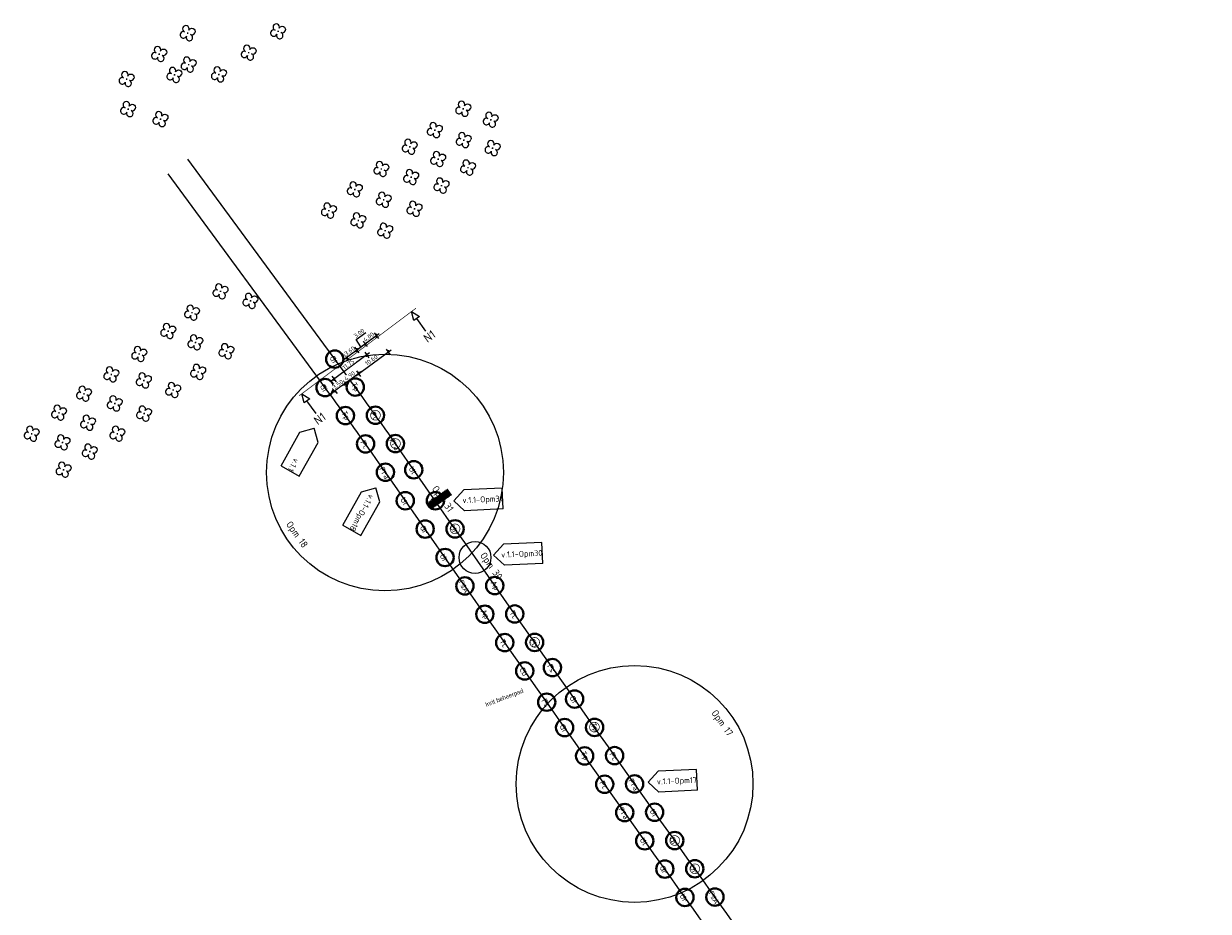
# Model space of a CAD drawing. Header units: metres. Extents: x 150805 to 161014, y 478675 to 486369.
# Tile 5 of 35: x 150805 to 151147, y 483944 to 484200. Entities that reach past the tile are written whole.
import ezdxf
from ezdxf.enums import TextEntityAlignment as Align

# ---------------------------------------------------------------- set-up
doc = ezdxf.new("R2010")
doc.units = ezdxf.units.M
doc.linetypes.add('AM-AS', pattern=[16, 10, -2, 2, -2])
doc.layers.get('0').update_dxf_attribs({"lineweight": 25})
doc.layers.get('Defpoints').update_dxf_attribs({"lineweight": 25, "true_color": 0xff7fff})
doc.layers.add('Bomen_GP_PV', color=7, linetype='Continuous')
doc.layers.add('N-WE-GR-BOOM-S', color=7, linetype='Continuous', lineweight=40, true_color=0x009900)
for name, color, linetype, lineweight in [('N-WE-GR-BOOM-T18', 10, 'Continuous', 18), ('N-WE-VH-VERHARDING_TEGEL-A', 252, 'Continuous', 18), ('X-XX-AL-M', 7, 'Continuous', 18), ('X-XX-AL-VERWIJZING-S', 7, 'Continuous', 25)]:
    doc.layers.add(name, color=color, linetype=linetype, lineweight=lineweight)
doc.styles.add('NLCS-ISO', font='NLCS-ISO.ttf')
doc.styles.add('NLCS-ISO-M500-T18', font='NLCS-ISO.ttf')
doc.styles.add('NLCS-ISO-M500-T25', font='NLCS-ISO.ttf')
doc.styles.add('Style-INTL_ISO', font='INTL_ISO.shx')
doc.dimstyles.new('NLCS-M500-T25-SCHRAP-X_L2_H1', dxfattribs={"dimscale": 0.5, "dimtxt": 2.5, "dimasz": 1.4, "dimexe": 2, "dimexo": 2, "dimgap": 0.7, "dimtad": 1, "dimzin": 0, "dimdsep": 46, "dimtxsty": 'NLCS-ISO-M500-T25', "dimblk": 'OBLIQUE', "dimcen": 0, "dimdle": 2, "dimclrd": 256, "dimclre": 256, "dimclrt": 256, "dimadec": 1, "dimazin": 0, "dimtfac": 1, "dimtofl": 0, "dimtmove": 1, "dimatfit": 0, "dimldrblk": 'OBLIQUE', "dimfxl": 2, "dimfxlon": 1, "dimtfill": 1, "dimtfillclr": 254, "dimtolj": 1, "dimtzin": 0, "dimlwd": 18, "dimlwe": 18, "dimarcsym": 0})

# ---------------------------------------------------------------- blocks, each defined once
blk = doc.blocks.new('*U155')
blk.add_circle((0, 0), 5)
at = {"color": 0}
blk.add_circle((0, 0), 0.15, dxfattribs=at)
at = {"layer": 'Defpoints'}
blk.add_line((-2.01, 0), (2.01, 0), dxfattribs=at)
at = {"layer": 'N-WE-GR-BOOM-T18', "insert": (0, -2.3), "char_height": 3.2, "attachment_point": 8, "style": 'NLCS-ISO-M500-T18'}
blk.add_mtext_dynamic_manual_height_columns('Gt', width=4.7343, gutter_width=9, heights=[0], dxfattribs=at)
blk = doc.blocks.new('*U156')
blk.add_circle((0, 0), 5)
at = {"color": 0}
blk.add_circle((0, 0), 0.15, dxfattribs=at)
at = {"layer": 'Defpoints'}
blk.add_line((-2.01, 0), (2.01, 0), dxfattribs=at)
at = {"layer": 'N-WE-GR-BOOM-T18', "insert": (0, -2.3), "char_height": 3.2, "attachment_point": 8, "style": 'NLCS-ISO-M500-T18'}
blk.add_mtext_dynamic_manual_height_columns('Tp', width=4.7343, gutter_width=9, heights=[0], dxfattribs=at)
blk = doc.blocks.new('*U161')
blk.add_circle((0, 0), 5)
at = {"color": 0}
blk.add_circle((0, 0), 0.15, dxfattribs=at)
at = {"layer": 'Defpoints'}
blk.add_line((-2.01, 0), (2.01, 0), dxfattribs=at)
at = {"layer": 'N-WE-GR-BOOM-T18', "insert": (0, -2.3), "char_height": 3.2, "attachment_point": 8, "style": 'NLCS-ISO-M500-T18'}
blk.add_mtext_dynamic_manual_height_columns('Pc', width=4.7343, gutter_width=9, heights=[0], dxfattribs=at)
blk = doc.blocks.new('*U158')
blk.add_circle((0, 0), 5)
at = {"color": 0}
blk.add_circle((0, 0), 0.15, dxfattribs=at)
at = {"layer": 'Defpoints'}
blk.add_line((-2.01, 0), (2.01, 0), dxfattribs=at)
at = {"layer": 'N-WE-GR-BOOM-T18', "insert": (0, -2.3), "char_height": 3.2, "attachment_point": 8, "style": 'NLCS-ISO-M500-T18'}
blk.add_mtext_dynamic_manual_height_columns('Pra', width=4.7343, gutter_width=9, heights=[0], dxfattribs=at)
blk = doc.blocks.new('*U159')
blk.add_circle((0, 0), 5)
at = {"color": 0}
blk.add_circle((0, 0), 0.15, dxfattribs=at)
at = {"layer": 'Defpoints'}
blk.add_line((-2.01, 0), (2.01, 0), dxfattribs=at)
at = {"layer": 'N-WE-GR-BOOM-T18', "insert": (0, -2.3), "char_height": 3.2, "attachment_point": 8, "style": 'NLCS-ISO-M500-T18'}
blk.add_mtext_dynamic_manual_height_columns('Ul', width=4.7343, gutter_width=9, heights=[0], dxfattribs=at)
blk = doc.blocks.new('*U160')
blk.add_circle((0, 0), 5)
at = {"color": 0}
blk.add_circle((0, 0), 0.15, dxfattribs=at)
at = {"layer": 'Defpoints'}
blk.add_line((-2.01, 0), (2.01, 0), dxfattribs=at)
at = {"layer": 'N-WE-GR-BOOM-T18', "insert": (0, -2.3), "char_height": 3.2, "attachment_point": 8, "style": 'NLCS-ISO-M500-T18'}
blk.add_mtext_dynamic_manual_height_columns('Qr', width=4.7343, gutter_width=9, heights=[0], dxfattribs=at)
blk = doc.blocks.new('*U162')
blk.add_circle((0, 0), 5)
at = {"color": 0}
blk.add_circle((0, 0), 0.15, dxfattribs=at)
at = {"layer": 'Defpoints'}
blk.add_line((-2.01, 0), (2.01, 0), dxfattribs=at)
at = {"layer": 'N-WE-GR-BOOM-T18', "insert": (0, -2.3), "char_height": 3.2, "attachment_point": 8, "style": 'NLCS-ISO-M500-T18'}
blk.add_mtext_dynamic_manual_height_columns('Ur', width=4.7343, gutter_width=9, heights=[0], dxfattribs=at)
blk = doc.blocks.new('*U163')
blk.add_circle((0, 0), 5)
at = {"color": 0}
blk.add_circle((0, 0), 0.15, dxfattribs=at)
at = {"layer": 'Defpoints'}
blk.add_line((-2.01, 0), (2.01, 0), dxfattribs=at)
at = {"layer": 'N-WE-GR-BOOM-T18', "insert": (0, -2.3), "char_height": 3.2, "attachment_point": 8, "style": 'NLCS-ISO-M500-T18'}
blk.add_mtext_dynamic_manual_height_columns('FsA', width=4.7343, gutter_width=9, heights=[0], dxfattribs=at)
blk = doc.blocks.new('*U150')
blk.add_circle((0, 0), 5)
at = {"color": 0}
blk.add_circle((0, 0), 0.15, dxfattribs=at)
at = {"layer": 'Defpoints'}
blk.add_line((-2.01, 0), (2.01, 0), dxfattribs=at)
at = {"layer": 'N-WE-GR-BOOM-T18', "insert": (0, -2.3), "char_height": 3.2, "attachment_point": 8, "style": 'NLCS-ISO-M500-T18'}
blk.add_mtext_dynamic_manual_height_columns('Ap', width=4.7343, gutter_width=9, heights=[0], dxfattribs=at)
blk = doc.blocks.new('*U164')
blk.add_circle((0, 0), 5)
at = {"color": 0}
blk.add_circle((0, 0), 0.15, dxfattribs=at)
at = {"layer": 'Defpoints'}
blk.add_line((-2.01, 0), (2.01, 0), dxfattribs=at)
at = {"layer": 'N-WE-GR-BOOM-T18', "insert": (0, -2.3), "char_height": 3.2, "attachment_point": 8, "style": 'NLCS-ISO-M500-T18'}
blk.add_mtext_dynamic_manual_height_columns('Tc', width=4.7343, gutter_width=9, heights=[0], dxfattribs=at)
blk = doc.blocks.new('*U165')
blk.add_circle((0, 0), 5)
at = {"color": 0}
blk.add_circle((0, 0), 0.15, dxfattribs=at)
at = {"layer": 'Defpoints'}
blk.add_line((-2.01, 0), (2.01, 0), dxfattribs=at)
at = {"layer": 'N-WE-GR-BOOM-T18', "insert": (0, -2.3), "char_height": 3.2, "attachment_point": 8, "style": 'NLCS-ISO-M500-T18'}
blk.add_mtext_dynamic_manual_height_columns('Cb', width=4.7343, gutter_width=9, heights=[0], dxfattribs=at)
blk = doc.blocks.new('*U166')
blk.add_circle((0, 0), 5)
at = {"color": 0}
blk.add_circle((0, 0), 0.15, dxfattribs=at)
at = {"layer": 'Defpoints'}
blk.add_line((-2.01, 0), (2.01, 0), dxfattribs=at)
at = {"layer": 'N-WE-GR-BOOM-T18', "insert": (0, -2.3), "char_height": 3.2, "attachment_point": 8, "style": 'NLCS-ISO-M500-T18'}
blk.add_mtext_dynamic_manual_height_columns('Fs', width=4.7343, gutter_width=9, heights=[0], dxfattribs=at)
blk = doc.blocks.new('*U211')
at = {"color": 177, "true_color": 0x293189, "const_width": 0.4, "flags": 128}
blk.add_lwpolyline([(2.8, 0, -1), (-2.8, 0, -1)], format="xyb", close=True, dxfattribs=at)
at = {"color": 0}
blk.add_circle((0, 0), 0.15, dxfattribs=at)
at = {"layer": 'Defpoints'}
blk.add_line((-2.01, 0), (2.01, 0), dxfattribs=at)
blk = doc.blocks.new('SGR-BOOM_GBKN')
for p, q in [((-0.033, 0), (0.033, 0)), ((0, 0.033), (0, -0.033))]:
    blk.add_line(p, q)
for centre, start, end in [((-0.246, -0.1), 67.12443, 157.12443), ((-0.1, 0.246), 157.12443, 247.12443), ((-0.1, 0.246), 337.12443, 157.12443), ((0.246, 0.1), 247.12443, 337.12443), ((-0.246, -0.1), 157.12443, 337.12443), ((0.1, -0.246), 157.12443, 337.12443), ((0.1, -0.246), 337.12443, 67.12443)]:
    blk.add_arc(centre, 0.188, start, end)
at = {"extrusion": (0, 0, -1)}
blk.add_arc((-0.246, 0.1), 0.188, 22.87557, 202.87557, dxfattribs=at)
blk = doc.blocks.new('SAL-VERWIJZING_DOORSNEDE_BOVEN-SO')
for p, q in [((-2, 9), (0, 14)), ((0, 14), (2, 9)), ((2, 9), (-2, 9)), ((0, 0), (0, 9))]:
    blk.add_line(p, q)
at = {"lineweight": 50, "style": 'NLCS-ISO'}
blk.add_attdef('...', text='', height=5, dxfattribs=at).set_placement((-0.05, -1.19), align=Align.TOP_CENTER)
blk = doc.blocks.new('_Oblique')
at = {"color": 0, "linetype": 'ByBlock', "lineweight": -2}
blk.add_line((-0.5, -0.5), (0.5, 0.5), dxfattribs=at)
blk = doc.blocks.new('*D291')
at = {"layer": 'Defpoints', "color": 0, "transparency": 16777216}
for p in [(150896.84, 484111.26), (150893.93, 484109.14)]:
    blk.add_point(p, dxfattribs=at)
at = {"layer": 'X-XX-AL-M', "linetype": 'Continuous', "lineweight": 18, "transparency": 16777216}
for p, q in [((150897.4, 484102.7), (150901.92, 484106)), ((150900.52, 484106.22), (150901.7, 484104.61)), ((150897.62, 484104.1), (150898.8, 484102.48))]:
    blk.add_line(p, q, dxfattribs=at)
at = {"layer": 'X-XX-AL-M', "lineweight": 18, "transparency": 16777216, "xscale": 0.7, "yscale": 0.7, "zscale": 0.7}
for p, rotation in [((150901.11, 484105.41), 36.14440083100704), ((150898.21, 484103.29), 216.1444008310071)]:
    blk.add_blockref('_Oblique', p, dxfattribs=dict(at, rotation=rotation))
at = {"layer": 'X-XX-AL-M', "transparency": 16777216, "insert": (150899.09, 484105.14), "char_height": 1.25, "attachment_point": 5, "rotation": 36.1444, "style": 'NLCS-ISO-M500-T25', "bg_fill": 3, "box_fill_scale": 1.1, "bg_fill_color": 256, "bg_fill_true_color": 13158600, "bg_fill_transparency": 0}
blk.add_mtext('\\A1;3.60', dxfattribs=at)
at = {"layer": 'Defpoints', "color": 0, "transparency": 16777216}
blk.add_point((150901.11, 484105.41), dxfattribs=at)
blk = doc.blocks.new('*D292')
at = {"layer": 'Defpoints', "color": 0, "transparency": 16777216}
for p in [(150894.54, 484119.49), (150896.84, 484111.26)]:
    blk.add_point(p, dxfattribs=at)
at = {"layer": 'X-XX-AL-M', "linetype": 'Continuous', "lineweight": 18, "transparency": 16777216}
for p, q in [((150900.31, 484104.82), (150904.34, 484107.77)), ((150900.98, 484108.42), (150903.76, 484110.46)), ((150902.33, 484106.3), (150900.98, 484108.42)), ((150902.95, 484107.99), (150904.13, 484106.38)), ((150900.52, 484106.22), (150901.7, 484104.61))]:
    blk.add_line(p, q, dxfattribs=at)
at = {"layer": 'X-XX-AL-M', "lineweight": 18, "transparency": 16777216, "xscale": 0.7, "yscale": 0.7, "zscale": 0.7, "rotation": 216.1444008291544}
blk.add_blockref('_Oblique', (150901.11, 484105.41), dxfattribs=at)
at = {"layer": 'X-XX-AL-M', "transparency": 16777216, "insert": (150901.8, 484110.23), "char_height": 1.25, "attachment_point": 5, "rotation": 36.1444, "style": 'NLCS-ISO-M500-T25', "bg_fill": 3, "box_fill_scale": 1.1, "bg_fill_color": 256, "bg_fill_true_color": 13158600, "bg_fill_transparency": 0}
blk.add_mtext('\\A1;3.00', dxfattribs=at)
at = {"layer": 'Defpoints', "color": 0, "transparency": 16777216}
blk.add_point((150903.54, 484107.18), dxfattribs=at)
at = {"layer": 'X-XX-AL-M', "lineweight": 18, "transparency": 16777216, "xscale": 0.7, "yscale": 0.7, "zscale": 0.7, "rotation": 36.14440082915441}
blk.add_blockref('_Oblique', (150903.54, 484107.18), dxfattribs=at)
blk = doc.blocks.new('*D293')
at = {"layer": 'Defpoints', "color": 0, "transparency": 16777216}
for p in [(150897.77, 484121.85), (150894.54, 484119.49)]:
    blk.add_point(p, dxfattribs=at)
at = {"layer": 'X-XX-AL-M', "linetype": 'Continuous', "lineweight": 18, "transparency": 16777216}
for p, q in [((150902.73, 484106.59), (150907.57, 484110.13)), ((150902.95, 484107.99), (150904.13, 484106.38)), ((150906.18, 484110.35), (150907.36, 484108.73))]:
    blk.add_line(p, q, dxfattribs=at)
at = {"layer": 'X-XX-AL-M', "lineweight": 18, "transparency": 16777216, "xscale": 0.7, "yscale": 0.7, "zscale": 0.7}
for p, rotation in [((150906.77, 484109.54), 36.14440082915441), ((150903.54, 484107.18), 216.1444008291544)]:
    blk.add_blockref('_Oblique', p, dxfattribs=dict(at, rotation=rotation))
at = {"layer": 'X-XX-AL-M', "transparency": 16777216, "insert": (150904.58, 484109.15), "char_height": 1.25, "attachment_point": 5, "rotation": 36.1444, "style": 'NLCS-ISO-M500-T25', "bg_fill": 3, "box_fill_scale": 1.1, "bg_fill_color": 256, "bg_fill_true_color": 13158600, "bg_fill_transparency": 0}
blk.add_mtext('\\A1;4.00', dxfattribs=at)
at = {"layer": 'Defpoints', "color": 0, "transparency": 16777216}
blk.add_point((150906.77, 484109.54), dxfattribs=at)
blk = doc.blocks.new('*D310')
at = {"layer": 'Defpoints', "color": 0, "transparency": 16777216}
for p in [(150901.41, 484107.55), (150891.92, 484100.62), (150894.55, 484097.02)]:
    blk.add_point(p, dxfattribs=at)
at = {"layer": 'X-XX-AL-M', "linetype": 'Continuous', "lineweight": 18, "transparency": 16777216}
for p, q in [((150904.85, 484104.54), (150893.74, 484096.43)), ((150903.45, 484104.76), (150904.63, 484103.15)), ((150893.96, 484097.83), (150895.14, 484096.21))]:
    blk.add_line(p, q, dxfattribs=at)
at = {"layer": 'X-XX-AL-M', "lineweight": 18, "transparency": 16777216, "xscale": 0.7, "yscale": 0.7, "zscale": 0.7}
for p, rotation in [((150904.04, 484103.95), 36.14440083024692), ((150894.55, 484097.02), 216.1444008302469)]:
    blk.add_blockref('_Oblique', p, dxfattribs=dict(at, rotation=rotation))
at = {"layer": 'X-XX-AL-M', "transparency": 16777216, "insert": (150898.72, 484101.28), "char_height": 1.25, "attachment_point": 5, "rotation": 36.1444, "style": 'NLCS-ISO-M500-T25', "bg_fill": 3, "box_fill_scale": 1.1, "bg_fill_color": 256, "bg_fill_true_color": 13158600, "bg_fill_transparency": 0}
blk.add_mtext('\\A1;11.75', dxfattribs=at)
blk = doc.blocks.new('*D311')
at = {"layer": 'Defpoints', "color": 0, "transparency": 16777216}
for p in [(150908.61, 484107.01), (150910.2, 484104.84), (150900.05, 484100.76)]:
    blk.add_point(p, dxfattribs=at)
at = {"layer": 'X-XX-AL-M', "linetype": 'Continuous', "lineweight": 18, "transparency": 16777216}
for p, q in [((150900.83, 484098), (150911.01, 484105.43)), ((150909.61, 484105.65), (150910.79, 484104.04)), ((150901.05, 484099.4), (150902.23, 484097.78))]:
    blk.add_line(p, q, dxfattribs=at)
at = {"layer": 'X-XX-AL-M', "lineweight": 18, "transparency": 16777216, "xscale": 0.7, "yscale": 0.7, "zscale": 0.7}
for p, rotation in [((150910.2, 484104.84), 36.14395681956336), ((150901.64, 484098.59), 216.1439568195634)]:
    blk.add_blockref('_Oblique', p, dxfattribs=dict(at, rotation=rotation))
at = {"layer": 'X-XX-AL-M', "transparency": 16777216, "insert": (150905.34, 484102.5), "char_height": 1.25, "attachment_point": 5, "rotation": 36.144, "style": 'NLCS-ISO-M500-T25', "bg_fill": 3, "box_fill_scale": 1.1, "bg_fill_color": 256, "bg_fill_true_color": 13158600, "bg_fill_transparency": 0}
blk.add_mtext('\\A1;10.60', dxfattribs=at)
blk = doc.blocks.new('*D312')
at = {"layer": 'X-XX-AL-M', "linetype": 'Continuous', "lineweight": 18, "transparency": 16777216}
for p, q in [((150902.45, 484099.18), (150896.87, 484095.11)), ((150901.05, 484099.4), (150902.23, 484097.78)), ((150897.09, 484096.51), (150898.27, 484094.89))]:
    blk.add_line(p, q, dxfattribs=at)
at = {"layer": 'X-XX-AL-M', "lineweight": 18, "transparency": 16777216, "xscale": 0.7, "yscale": 0.7, "zscale": 0.7}
for p, rotation in [((150901.64, 484098.59), 36.14395681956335), ((150897.68, 484095.7), 216.1439568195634)]:
    blk.add_blockref('_Oblique', p, dxfattribs=dict(at, rotation=rotation))
at = {"layer": 'X-XX-AL-M', "transparency": 16777216, "insert": (150899.08, 484097.93), "char_height": 1.25, "attachment_point": 5, "rotation": 36.144, "style": 'NLCS-ISO-M500-T25', "bg_fill": 3, "box_fill_scale": 1.1, "bg_fill_color": 256, "bg_fill_true_color": 13158600, "bg_fill_transparency": 0}
blk.add_mtext('\\A1;4.90', dxfattribs=at)
at = {"layer": 'Defpoints', "color": 0, "transparency": 16777216}
for p in [(150896.1, 484097.87), (150900.05, 484100.76), (150897.68, 484095.7)]:
    blk.add_point(p, dxfattribs=at)
blk = doc.blocks.new('*D313')
at = {"layer": 'X-XX-AL-M', "linetype": 'Continuous', "lineweight": 18, "transparency": 16777216}
for p, q in [((150898.49, 484096.29), (150894.05, 484093.05)), ((150894.27, 484094.44), (150895.44, 484092.83)), ((150897.09, 484096.51), (150898.27, 484094.89))]:
    blk.add_line(p, q, dxfattribs=at)
at = {"layer": 'X-XX-AL-M', "lineweight": 18, "transparency": 16777216, "xscale": 0.7, "yscale": 0.7, "zscale": 0.7}
for p, rotation in [((150894.86, 484093.64), 216.1439568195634), ((150897.68, 484095.7), 36.14395681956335)]:
    blk.add_blockref('_Oblique', p, dxfattribs=dict(at, rotation=rotation))
at = {"layer": 'X-XX-AL-M', "transparency": 16777216, "insert": (150895.69, 484095.46), "char_height": 1.25, "attachment_point": 5, "rotation": 36.144, "style": 'NLCS-ISO-M500-T25', "bg_fill": 3, "box_fill_scale": 1.1, "bg_fill_color": 256, "bg_fill_true_color": 13158600, "bg_fill_transparency": 0}
blk.add_mtext('\\A1;3.50', dxfattribs=at)
at = {"layer": 'Defpoints', "color": 0, "transparency": 16777216}
for p in [(150896.1, 484097.87), (150893.27, 484095.81), (150894.86, 484093.64)]:
    blk.add_point(p, dxfattribs=at)
blk = doc.blocks.new('SAL-VERWIJZING_WIJZIGING_LINKS-SO')
for p, q in [((-22.22, 6), (-28.22, 0)), ((-22.22, -6), (-28.22, 0)), ((0, 6), (-22.22, 6)), ((0, -6), (0, 6)), ((0, -6), (-22.22, -6))]:
    blk.add_line(p, q)
at = {"lineweight": 70, "style": 'NLCS-ISO'}
blk.add_attdef('...', text='', height=7, dxfattribs=at).set_placement((0.01, 0.06), align=Align.MIDDLE_RIGHT)

msp = doc.modelspace()

# ---------------------------------------------------------------- hatches: boundary and pattern name
at = {"layer": 'N-WE-VH-VERHARDING_TEGEL-A', "true_color": 0x636466, "transparency": 33554585}
h = msp.add_hatch(dxfattribs=at)
h.set_pattern_fill('AVH-TEGEL_300X300_HALFST-SO', color=251, pattern_type=2)
h.set_pattern_definition([(214.892341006, (167371.3404, 1475697.09576), (-0.160263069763, -0.294645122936), [0.3, -0.3]), (304.892341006, (167371.3404, 1475697.09576), (0.246068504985, 0.17161087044), [])])
h.paths.add_polyline_path([(150922.902, 484059.639), (150928.475, 484063.535, -0.000033), (150927.272, 484065.256), (150921.699, 484061.36, 0.0000328)])

# ---------------------------------------------------------------- linework, layer by layer
at = {"layer": 'Defpoints', "linetype": 'Continuous', "flags": 128}
for points in [[(151804.35, 482923.275), (151718.408, 483024.94, -0.0026625), (151677.359, 483074.026), (151633.845, 483126.627), (151610.023, 483155.424, -0.0057375), (151465.661, 483334.065), (151428.256, 483381.456, -0.0082544), (151157.762, 483736.036, -0.0065463), (150913.506, 484076.675, 0.0061687), (150896.388, 484100.586), (150852.424, 484160.422)], [(151764.497, 482959.421), (151712.986, 483020.356, -0.0026625), (151671.888, 483069.5), (151628.374, 483122.101), (151604.552, 483150.898, -0.0057375), (151460.088, 483329.667), (151422.683, 483377.057, -0.0082544), (151152.047, 483731.823, -0.0065463), (150907.682, 484072.614, 0.0061687), (150890.666, 484096.382), (150846.703, 484156.218)]]:
    msp.add_lwpolyline(points, format="xyb", dxfattribs=at)
at = {"layer": 'Defpoints'}
for centre, radius in [((150935.252, 484045.561), 4.603), ((150981.293, 483980.237), 34.152)]:
    msp.add_circle(centre, radius, dxfattribs=at)
at = {"layer": 'X-XX-AL-VERWIJZING-S', "linetype": 'AM-AS', "const_width": 0.2, "flags": 128}
msp.add_lwpolyline([(150884.502, 484092.205), (150918.209, 484117.464)], dxfattribs=at)

# ---------------------------------------------------------------- block references
at = {"layer": 'Bomen_GP_PV', "xscale": 5, "yscale": 5, "zscale": 5}
for p in [(150852.334, 484196.789), (150878.403, 484197.324), (150869.926, 484191.17), (150844.11, 484190.774), (150852.601, 484187.731), (150848.505, 484184.758), (150861.345, 484184.887), (150834.713, 484183.56), (150835.138, 484174.878), (150931.841, 484174.976), (150844.479, 484172), (150939.765, 484171.831), (150923.643, 484168.824), (150916.402, 484164.039), (150931.977, 484165.953), (150940.311, 484163.629), (150924.599, 484160.485), (150908.204, 484157.614), (150933.207, 484158.024), (150916.812, 484155.29), (150900.553, 484151.736), (150925.556, 484152.83), (150908.887, 484148.728), (150893.072, 484145.617), (150917.768, 484146.131), (150901.563, 484142.782), (150909.297, 484139.843), (150861.787, 484122.337), (150870.421, 484119.57), (150853.582, 484116.181), (150846.727, 484110.866), (150854.556, 484107.602), (150838.347, 484104.251), (150863.514, 484105.052), (150855.355, 484099.078), (150830.3, 484098.357), (150839.675, 484096.614), (150822.419, 484092.795), (150848.137, 484093.874), (150831.296, 484089.973), (150815.202, 484087.315), (150839.758, 484087.068), (150823.58, 484084.411), (150807.321, 484081.255), (150816.198, 484078.765), (150832.042, 484081.257), (150824.078, 484076.11), (150816.529, 484070.879)]:
    msp.add_blockref('SGR-BOOM_GBKN', p, dxfattribs=at)
at = {"layer": 'N-WE-GR-BOOM-S'}
for name, p, xscale, yscale, zscale, rotation in [('*U155', (150894.785, 484102.767), 0.4999999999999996, 0.4999999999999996, 0.4999999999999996, 299.7124591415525), ('*U155', (150891.996, 484094.568), 0.4999999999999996, 0.4999999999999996, 0.4999999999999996, 299.7124591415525), ('*U156', (150900.688, 484094.696), 0.4999999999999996, 0.4999999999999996, 0.4999999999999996, 299.7124591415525), ('*U156', (150897.868, 484086.473), 0.4999999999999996, 0.4999999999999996, 0.4999999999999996, 299.7124591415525), ('*U161', (150906.525, 484086.576), 0.4999999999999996, 0.4999999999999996, 0.4999999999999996, 299.7124591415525), ('*U211', (150906.525, 484086.576), 0.5, 0.5, 0.5, 300.0342889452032), ('*U161', (150903.671, 484078.329), 0.4999999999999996, 0.4999999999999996, 0.4999999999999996, 299.7124591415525), ('*U158', (150912.295, 484078.408), 0.4999999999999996, 0.4999999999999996, 0.4999999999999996, 299.7124591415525), ('*U211', (150912.295, 484078.408), 0.5, 0.5, 0.5, 300.0342889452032), ('*U158', (150909.408, 484070.139), 0.4999999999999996, 0.4999999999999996, 0.4999999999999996, 299.7124591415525), ('*U159', (150917.563, 484070.861), 0.4999999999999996, 0.4999999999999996, 0.4999999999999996, 299.7124591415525), ('*U159', (150915.133, 484061.939), 0.4999999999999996, 0.4999999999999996, 0.4999999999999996, 299.7124591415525), ('*U160', (150923.816, 484061.909), 0.4999999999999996, 0.4999999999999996, 0.4999999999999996, 299.7124591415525), ('*U160', (150920.862, 484053.744), 0.4999999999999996, 0.4999999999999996, 0.4999999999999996, 299.7124591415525), ('*U162', (150929.477, 484053.816), 0.4999999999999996, 0.4999999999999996, 0.4999999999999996, 299.7124591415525), ('*U211', (150929.477, 484053.816), 0.5, 0.5, 0.5, 300.0342889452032), ('*U162', (150926.597, 484045.551), 0.4999999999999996, 0.4999999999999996, 0.4999999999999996, 299.7124591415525), ('*U163', (150932.337, 484037.363), 0.4999999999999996, 0.4999999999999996, 0.4999999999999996, 299.7124591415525), ('*U150', (150940.957, 484037.439), 0.4999999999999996, 0.4999999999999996, 0.4999999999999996, 299.7124591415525), ('*U150', (150938.082, 484029.178), 0.4999999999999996, 0.4999999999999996, 0.4999999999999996, 299.7124591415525), ('*U164', (150946.704, 484029.256), 0.4999999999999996, 0.4999999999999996, 0.4999999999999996, 299.7124591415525), ('*U164', (150943.832, 484020.996), 0.4999999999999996, 0.4999999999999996, 0.4999999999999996, 299.7124591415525), ('*U165', (150952.457, 484021.076), 0.4999999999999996, 0.4999999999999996, 0.4999999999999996, 299.7124591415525), ('*U211', (150952.457, 484021.076), 0.5, 0.5, 0.5, 300.0342889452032), ('*U165', (150949.587, 484012.818), 0.4999999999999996, 0.4999999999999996, 0.4999999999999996, 299.7124591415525), ('*U166', (150957.582, 484013.797), 0.4999999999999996, 0.4999999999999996, 0.4999999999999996, 299.7124591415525), ('*U166', (150955.924, 484003.826), 0.4999999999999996, 0.4999999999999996, 0.4999999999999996, 299.7124591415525), ('*U155', (150963.977, 484004.727), 0.4999999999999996, 0.4999999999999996, 0.4999999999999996, 299.7124591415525), ('*U155', (150961.113, 483996.473), 0.4999999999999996, 0.4999999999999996, 0.4999999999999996, 299.7124591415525), ('*U156', (150969.745, 483996.558), 0.4999999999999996, 0.4999999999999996, 0.4999999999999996, 299.7124591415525), ('*U211', (150969.708, 483996.623), 0.5, 0.5, 0.5, 300.0342889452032), ('*U156', (150966.883, 483988.306), 0.4999999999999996, 0.4999999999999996, 0.4999999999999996, 299.7124591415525), ('*U161', (150975.518, 483988.393), 0.4999999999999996, 0.4999999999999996, 0.4999999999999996, 299.7124591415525), ('*U161', (150972.659, 483980.142), 0.4999999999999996, 0.4999999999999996, 0.4999999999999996, 299.7124591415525), ('*U158', (150981.296, 483980.231), 0.4999999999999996, 0.4999999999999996, 0.4999999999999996, 299.7124591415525), ('*U158', (150978.439, 483971.983), 0.4999999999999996, 0.4999999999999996, 0.4999999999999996, 299.7124591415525), ('*U159', (150987.079, 483972.073), 0.4999999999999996, 0.4999999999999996, 0.4999999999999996, 299.7124591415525), ('*U159', (150984.225, 483963.826), 0.4999999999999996, 0.4999999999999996, 0.4999999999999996, 299.7124591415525), ('*U160', (150992.867, 483963.918), 0.4999999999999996, 0.4999999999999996, 0.4999999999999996, 299.7124591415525), ('*U211', (150992.867, 483963.918), 0.5, 0.5, 0.5, 300.0342889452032), ('*U160', (150990.016, 483955.674), 0.4999999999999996, 0.4999999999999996, 0.4999999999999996, 299.7124591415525), ('*U162', (150998.661, 483955.768), 0.4999999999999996, 0.4999999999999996, 0.4999999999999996, 299.7124591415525), ('*U211', (150998.661, 483955.768), 0.5, 0.5, 0.5, 300.0342889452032), ('*U162', (150995.812, 483947.525), 0.4999999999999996, 0.4999999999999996, 0.4999999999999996, 299.7124591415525), ('*U163', (151004.459, 483947.62), 0.4999999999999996, 0.4999999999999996, 0.4999999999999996, 299.7124591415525)]:
    msp.add_blockref(name, p, dxfattribs=dict(at, xscale=xscale, yscale=yscale, zscale=zscale, rotation=rotation))
at = {"layer": 'X-XX-AL-VERWIJZING-S', "xscale": 0.5, "yscale": 0.5, "zscale": 0.5, "rotation": 35.77125948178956}
for p in [(150921.052, 484110.872), (150889.394, 484087.125)]:
    msp.add_blockref('SAL-VERWIJZING_DOORSNEDE_BOVEN-SO', p, dxfattribs=at).add_auto_attribs({'...': 'N1'})
at = {"layer": 'X-XX-AL-VERWIJZING-S'}
ref = msp.add_blockref('SAL-VERWIJZING_WIJZIGING_LINKS-SO', (150881.925, 484070.522), dxfattribs=dict(at, xscale=0.5, yscale=0.5, zscale=0.5, rotation=240.697997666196))
ref.add_attrib('...', 'v.1.1', dxfattribs={"layer": '0', "lineweight": 70, "height": 1.7, "rotation": 240.698, "style": 'NLCS-ISO'}).set_placement((150881.951, 484070.503), align=Align.MIDDLE_RIGHT)
ref = msp.add_blockref('SAL-VERWIJZING_WIJZIGING_LINKS-SO', (150899.721, 484053.368), dxfattribs=dict(at, xscale=0.5, yscale=0.5, zscale=0.5, rotation=240.697997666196))
ref.add_attrib('...', 'v.1.1-Opm18', dxfattribs={"layer": '0', "lineweight": 70, "height": 1.7, "rotation": 240.698, "style": 'NLCS-ISO'}).set_placement((150899.747, 484053.35), align=Align.MIDDLE_RIGHT)
ref = msp.add_blockref('SAL-VERWIJZING_WIJZIGING_LINKS-SO', (150943.213, 484062.551), dxfattribs=dict(at, xscale=0.4999999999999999, yscale=0.4999999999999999, zscale=0.4999999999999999, rotation=2.591250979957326))
ref.add_attrib('...', 'v.1.1-Opm31', dxfattribs={"layer": '0', "lineweight": 70, "height": 1.7, "rotation": 2.59125, "style": 'NLCS-ISO'}).set_placement((150943.216, 484062.584), align=Align.MIDDLE_RIGHT)
ref = msp.add_blockref('SAL-VERWIJZING_WIJZIGING_LINKS-SO', (150954.687, 484046.858), dxfattribs=dict(at, xscale=0.4999999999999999, yscale=0.4999999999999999, zscale=0.4999999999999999, rotation=2.591250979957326))
ref.add_attrib('...', 'v.1.1-Opm30', dxfattribs={"layer": '0', "lineweight": 70, "height": 1.7, "rotation": 2.59125, "style": 'NLCS-ISO'}).set_placement((150954.689, 484046.89), align=Align.MIDDLE_RIGHT)
ref = msp.add_blockref('SAL-VERWIJZING_WIJZIGING_LINKS-SO', (150999.287, 483981.404), dxfattribs=dict(at, xscale=0.4999999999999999, yscale=0.4999999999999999, zscale=0.4999999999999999, rotation=2.591250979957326))
ref.add_attrib('...', 'v.1.1-Opm17', dxfattribs={"layer": '0', "lineweight": 70, "height": 1.7, "rotation": 2.59125, "style": 'NLCS-ISO'}).set_placement((150999.289, 483981.436), align=Align.MIDDLE_RIGHT)

# ---------------------------------------------------------------- texts
at = {"layer": 'Defpoints', "char_height": 2.0312, "attachment_point": 1, "rotation": 305.13709, "style": 'NLCS-ISO-M500-T25'}
for s, insert in [('Opm 31', (150924.354, 484066.574)), ('Opm 18', (150882.257, 484056.308)), ('Opm 30', (150938.238, 484047.33)), ('Opm 17', (151004.983, 484001.887))]:
    msp.add_mtext_dynamic_manual_height_columns(s, width=8.58728, gutter_width=25, heights=[0], dxfattribs=dict(at, insert=insert))
at = {"layer": 'Defpoints', "color": 7, "linetype": 'Continuous', "lineweight": 0, "insert": (150943.76, 484004.964), "char_height": 1.25, "attachment_point": 5, "rotation": 20.97997, "line_spacing_factor": 0.6, "style": 'Style-INTL_ISO'}
msp.add_mtext('Inrit beheerpad', dxfattribs=at)

# ---------------------------------------------------------------- next in the draw order: dimensions: what is measured, and where the dimension line sits
at = {"layer": 'X-XX-AL-M'}
dim = msp.add_aligned_dim(p1=(150893.933, 484109.141), p2=(150896.84, 484111.265), distance=-7.246, dimstyle='NLCS-M500-T25-SCHRAP-X_L2_H1', dxfattribs=at)
dim.commit()
dim.dimension.update_dxf_attribs({"geometry": '*D291', "text_midpoint": (150899.085, 484105.139)})

# ---------------------------------------------------------------- next in the draw order: dimensions: what is measured, and where the dimension line sits
dim = msp.add_linear_dim(base=(150903.536, 484107.183), p1=(150896.84, 484111.265), p2=(150894.544, 484119.494), angle=216.1444, dimstyle='NLCS-M500-T25-SCHRAP-X_L2_H1', dxfattribs=at)
dim.commit()
dim.dimension.update_dxf_attribs({"geometry": '*D292', "text_midpoint": (150901.261, 484108.631), "dimtype": 160})

# ---------------------------------------------------------------- next in the draw order: dimensions: what is measured, and where the dimension line sits
dim = msp.add_linear_dim(base=(150906.766, 484109.542), p1=(150894.544, 484119.494), p2=(150897.774, 484121.854), angle=216.1444, dimstyle='NLCS-M500-T25-SCHRAP-X_L2_H1', dxfattribs=at)
dim.commit()
dim.dimension.update_dxf_attribs({"geometry": '*D293', "text_midpoint": (150904.576, 484109.15)})

# ---------------------------------------------------------------- next in the draw order: dimensions: what is measured, and where the dimension line sits
dim = msp.add_aligned_dim(p1=(150901.412, 484107.548), p2=(150891.923, 484100.618), distance=4.452, dimstyle='NLCS-M500-T25-SCHRAP-X_L2_H1', dxfattribs=at)
dim.commit()
dim.dimension.update_dxf_attribs({"geometry": '*D310', "text_midpoint": (150898.719, 484101.275)})

# ---------------------------------------------------------------- next in the draw order: dimensions: what is measured, and where the dimension line sits
dim = msp.add_aligned_dim(p1=(150900.055, 484100.76), p2=(150908.614, 484107.012), distance=-2.685, dimstyle='NLCS-M500-T25-SCHRAP-X_L2_H1', dxfattribs=at)
dim.commit()
dim.dimension.update_dxf_attribs({"geometry": '*D311', "text_midpoint": (150905.343, 484102.505)})

# ---------------------------------------------------------------- next in the draw order: dimensions: what is measured, and where the dimension line sits
dim = msp.add_linear_dim(base=(150897.681, 484095.701), p1=(150900.055, 484100.76), p2=(150896.098, 484097.87), angle=216.14396, dimstyle='NLCS-M500-T25-SCHRAP-X_L2_H1', dxfattribs=at)
dim.commit()
dim.dimension.update_dxf_attribs({"geometry": '*D312', "text_midpoint": (150899.085, 484097.934)})

# ---------------------------------------------------------------- next in the draw order: dimensions: what is measured, and where the dimension line sits
dim = msp.add_linear_dim(base=(150894.855, 484093.637), p1=(150896.098, 484097.87), p2=(150893.271, 484095.805), angle=216.14396, dimstyle='NLCS-M500-T25-SCHRAP-X_L2_H1', dxfattribs=at)
dim.commit()
dim.dimension.update_dxf_attribs({"geometry": '*D313', "text_midpoint": (150895.693, 484095.457)})

# ---------------------------------------------------------------- next in the draw order: linework, layer by layer
at = {"layer": 'Defpoints'}
msp.add_circle((150909.275, 484070.07), 34.152, dxfattribs=at)

doc.saveas('drawing.dxf')
